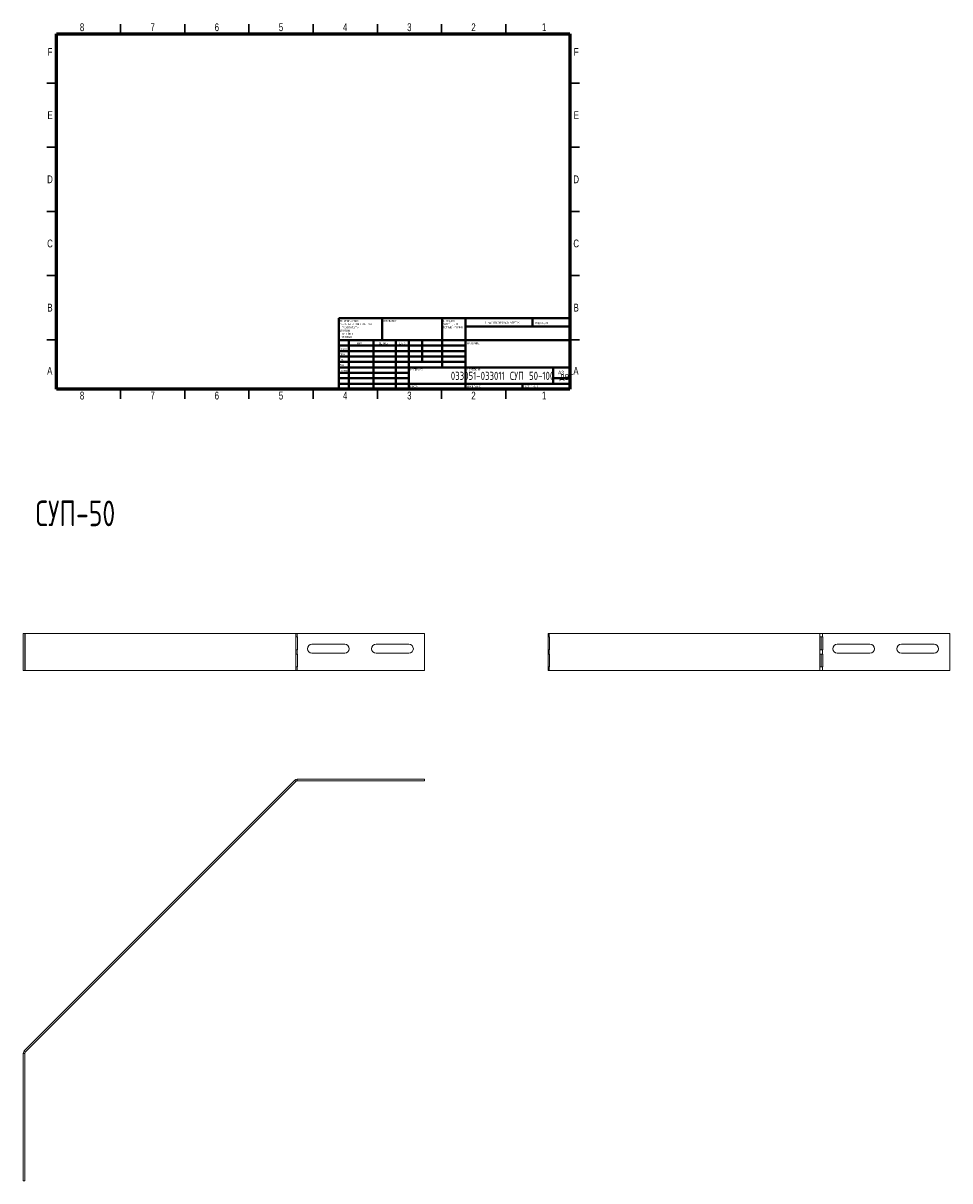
# Model space of a CAD drawing. Header units: millimetres. Extents: x -17 to 1570, y -1355 to 295.
# Tile 2 of 3: x -16 to 706, y -607 to 295. Entities that reach past the tile are written whole.
import ezdxf

# ---------------------------------------------------------------- set-up
doc = ezdxf.new("R2010")
doc.units = ezdxf.units.MM
doc.styles.add('SLDTEXTSTYLE0', font='TXT', dxfattribs={"width": 0.7, "bigfont": 'bigfont'})
doc.styles.add('SLDTEXTSTYLE1', font='TXT', dxfattribs={"width": 0.75, "bigfont": 'bigfont'})
doc.styles.add('SLDTEXTSTYLE2', font='TXT', dxfattribs={"width": 0.75})
doc.styles.add('SLDTEXTSTYLE3', font='TXT', dxfattribs={"width": 0.681818, "bigfont": 'bigfont'})

# ---------------------------------------------------------------- blocks, each defined once
blk = doc.blocks.new('SW_NOTE_0')
at = {"color": 0, "linetype": 'Continuous', "lineweight": 0, "char_height": 1.5, "attachment_point": 1, "style": 'SLDTEXTSTYLE1'}
for s, insert in [('\\M+18452\\M+18443\\M+1844C\\M+18440\\M+18444\\M+18449\\M+18453\\M+1845D', (0, 1.93)), ('\\M+18448\\M+18440\\M+18454\\M+18452\\M+18445\\M+1844E\\M+18457\\M+1845C \\M+18449', (0, -0.57)), ('\\M+1844F\\M+18452\\M+18453\\M+18451\\M+1845C\\M+18445 \\M+1844B\\M+18451\\M+1844F\\M+1844D\\M+1844B\\M+18449', (0, -3.07))]:
    blk.add_mtext(s, dxfattribs=dict(at, insert=insert))
blk = doc.blocks.new('SW_NOTE_1')
at = {"color": 0, "linetype": 'Continuous', "lineweight": 0, "char_height": 1.5, "attachment_point": 1, "style": 'SLDTEXTSTYLE1'}
for s, insert in [('\\M+18450\\M+1844F \\M+18454\\M+1844D\\M+1844F\\M+1844C\\M+18458\\M+18440\\M+1844E\\M+18449\\M+1845F:', (0, 1.93)), ('\\M+18451\\M+18440\\M+18448\\M+1844D\\M+18445\\M+18451\\M+1845C \\M+18442 \\M+1844D\\M+18449\\M+1844C\\M+1844C\\M+18449\\M+1844D\\M+18445\\M+18453\\M+18451\\M+18440\\M+18456', (0, -0.57)), ('\\M+18459\\M+18445\\M+18451\\M+1844F\\M+18456\\M+1844F\\M+18442\\M+18440\\M+18453\\M+1844F\\M+18452\\M+18453\\M+1845D:', (0, -3.07)), ('\\M+18444\\M+1844F\\M+18450\\M+18454\\M+18452\\M+1844B\\M+18449:', (0, -5.57)), ('\\M+1844C\\M+18449\\M+1844E\\M+18445\\M+1844A\\M+1844E\\M+1845C\\M+18445:', (1.69, -8.07)), ('\\M+18454\\M+18443\\M+1844C\\M+1844F\\M+18442\\M+1845C\\M+18445:', (1.69, -10.57))]:
    blk.add_mtext(s, dxfattribs=dict(at, insert=insert))

msp = doc.modelspace()

# ---------------------------------------------------------------- linework, layer by layer
at = {"color": 7, "linetype": 'Continuous', "lineweight": 30}
for p, q in [((60, 287), (60, 294.5)), ((110, 287), (110, 294.5)), ((160, 287), (160, 294.5)), ((210, 287), (210, 294.5)), ((210, 294.5), (210, 287)), ((260, 287), (260, 294.5)), ((310, 287), (310, 294.5)), ((360, 287), (360, 294.5)), ((10, 248.5), (2.5, 248.5)), ((410, 248.5), (417.5, 248.5)), ((10, 198.5), (2.5, 198.5)), ((410, 198.5), (417.5, 198.5)), ((10, 148.5), (2.5, 148.5)), ((2.5, 148.5), (10, 148.5)), ((410, 148.5), (417.5, 148.5)), ((417.5, 148.5), (410, 148.5)), ((10, 98.5), (2.5, 98.5)), ((410, 98.5), (417.5, 98.5)), ((10, 48.5), (2.5, 48.5)), ((410, 48.5), (417.5, 48.5)), ((60, 10), (60, 2.5)), ((110, 10), (110, 2.5)), ((160, 10), (160, 2.5)), ((210, 10), (210, 2.5)), ((210, 2.5), (210, 10)), ((260, 10), (260, 2.5)), ((310, 10), (310, 2.5)), ((360, 10), (360, 2.5))]:
    msp.add_line(p, q, dxfattribs=at)
at = {"color": 7, "linetype": 'Continuous', "lineweight": 60}
for p, q in [((10, 10), (10, 287)), ((10, 287), (410, 287)), ((410, 287), (410, 10)), ((410, 10), (10, 10))]:
    msp.add_line(p, q, dxfattribs=at)
at = {"color": 7, "linetype": 'Continuous', "lineweight": 40}
for p, q in [((230, 65.25), (410, 65.25)), ((230, 65.25), (230, 10)), ((263.8, 48.25), (263.8, 65.25)), ((310.6, 65.25), (310.6, 27)), ((328.8, 65.25), (328.8, 10)), ((380.8, 58.88), (380.8, 65.25)), ((410, 58.88), (328.8, 58.88)), ((410, 48.25), (230, 48.25)), ((237.8, 48.25), (237.8, 10)), ((256.99, 48.25), (256.99, 10)), ((274.4, 48.25), (274.4, 10)), ((284.6, 10), (284.6, 48.25)), ((295, 31.25), (295, 48.25)), ((328.8, 44), (230, 44)), ((328.8, 39.75), (230, 39.75)), ((328.8, 35.5), (230, 35.5)), ((328.8, 31.25), (230, 31.25)), ((284.6, 27), (230, 27)), ((284.6, 22.75), (230, 22.75)), ((284.6, 18.5), (230, 18.5)), ((284.6, 27), (410, 27)), ((397, 14.25), (397, 27)), ((410, 18.5), (397, 18.5)), ((230, 14.25), (410, 14.25)), ((373, 10), (373, 14.25))]:
    msp.add_line(p, q, dxfattribs=at)
at = {"color": 7, "linetype": 'Continuous', "lineweight": 15}
for p, q in [((-15.97, -209.24), (-15.97, -180.24)), ((-15.97, -180.24), (-14.77, -180.24)), ((-14.77, -209.24), (-14.77, -180.24)), ((-14.77, -180.24), (-14.33, -180.24)), ((-14.33, -182.99), (-14.33, -180.24)), ((-14.33, -180.24), (196.57, -180.24)), ((196.57, -182.99), (196.57, -180.24)), ((196.57, -180.24), (197.63, -180.24)), ((197.63, -182.99), (197.63, -180.24)), ((197.63, -180.24), (296.8, -180.24)), ((296.8, -180.24), (296.8, -209.24)), ((393.21, -182.99), (393.21, -180.24)), ((394.01, -180.24), (393.21, -180.24)), ((394.01, -182.99), (394.01, -180.24)), ((604.9, -180.24), (394.01, -180.24)), ((604.9, -182.99), (604.9, -180.24)), ((606.81, -180.24), (604.9, -180.24)), ((606.81, -182.99), (606.81, -180.24)), ((706.08, -180.24), (606.81, -180.24)), ((706.08, -209.24), (706.08, -180.24)), ((-14.33, -182.99), (-14.77, -182.99)), ((-14.33, -182.99), (-14.28, -182.99)), ((-14.28, -182.99), (-14.28, -192.99)), ((196.44, -182.99), (196.57, -182.99)), ((196.44, -192.99), (196.44, -182.99)), ((197.63, -182.99), (196.57, -182.99)), ((197.63, -182.99), (197.8, -182.99)), ((197.8, -182.99), (197.8, -192.99)), ((209.05, -188.74), (234.55, -188.74)), ((259.05, -188.74), (284.55, -188.74)), ((393.21, -182.99), (394.01, -182.99)), ((393.21, -182.99), (393.21, -192.99)), ((394.13, -182.99), (394.01, -182.99)), ((394.13, -192.99), (394.13, -182.99)), ((604.9, -182.99), (604.85, -182.99)), ((604.85, -182.99), (604.85, -192.99)), ((604.9, -182.99), (606.81, -182.99)), ((605.7, -182.99), (605.7, -192.99)), ((607.08, -182.99), (606.81, -182.99)), ((607.08, -192.99), (607.08, -182.99)), ((643.83, -188.74), (618.33, -188.74)), ((693.83, -188.74), (668.33, -188.74)), ((-14.77, -192.99), (-14.33, -192.99)), ((-14.33, -196.32), (-14.77, -196.32)), ((-14.33, -196.32), (-14.33, -192.99)), ((-14.28, -192.99), (-14.33, -192.99)), ((-14.33, -196.32), (-14.28, -196.32)), ((-14.28, -196.32), (-14.28, -206.32)), ((196.57, -192.99), (196.44, -192.99)), ((196.44, -196.32), (196.57, -196.32)), ((196.44, -206.32), (196.44, -196.32)), ((196.57, -196.32), (196.57, -192.99)), ((196.57, -192.99), (197.63, -192.99)), ((197.63, -196.32), (196.57, -196.32)), ((197.63, -196.32), (197.63, -192.99)), ((197.8, -192.99), (197.63, -192.99)), ((197.63, -196.32), (197.8, -196.32)), ((197.8, -196.32), (197.8, -206.32)), ((234.55, -195.74), (209.05, -195.74)), ((284.55, -195.74), (259.05, -195.74)), ((393.21, -196.32), (393.21, -192.99)), ((394.01, -192.99), (393.21, -192.99)), ((393.21, -196.32), (394.01, -196.32)), ((393.21, -196.32), (393.21, -206.32)), ((394.01, -196.32), (394.01, -192.99)), ((394.01, -192.99), (394.13, -192.99)), ((394.13, -196.32), (394.01, -196.32)), ((394.13, -206.32), (394.13, -196.32)), ((604.85, -192.99), (604.9, -192.99)), ((604.9, -196.32), (604.85, -196.32)), ((604.85, -196.32), (604.85, -206.32)), ((604.9, -196.32), (604.9, -192.99)), ((606.81, -192.99), (604.9, -192.99)), ((604.9, -196.32), (606.81, -196.32)), ((605.7, -196.32), (605.7, -206.32)), ((606.81, -196.32), (606.81, -192.99)), ((606.81, -192.99), (607.08, -192.99)), ((607.08, -196.32), (606.81, -196.32)), ((607.08, -206.32), (607.08, -196.32)), ((618.33, -195.74), (643.83, -195.74)), ((668.33, -195.74), (693.83, -195.74)), ((-14.77, -206.32), (-14.33, -206.32)), ((-14.33, -209.24), (-14.33, -206.32)), ((-14.28, -206.32), (-14.33, -206.32)), ((196.57, -206.32), (196.44, -206.32)), ((196.57, -209.24), (196.57, -206.32)), ((196.57, -206.32), (197.63, -206.32)), ((197.63, -209.24), (197.63, -206.32)), ((197.8, -206.32), (197.63, -206.32)), ((393.21, -209.24), (393.21, -206.32)), ((394.01, -206.32), (393.21, -206.32)), ((394.01, -209.24), (394.01, -206.32)), ((394.01, -206.32), (394.13, -206.32)), ((604.85, -206.32), (604.9, -206.32)), ((604.9, -209.24), (604.9, -206.32)), ((606.81, -206.32), (604.9, -206.32)), ((606.81, -209.24), (606.81, -206.32)), ((606.81, -206.32), (607.08, -206.32)), ((-15.97, -209.24), (-14.77, -209.24)), ((-14.33, -209.24), (-14.77, -209.24)), ((196.57, -209.24), (-14.33, -209.24)), ((197.63, -209.24), (196.57, -209.24)), ((296.8, -209.24), (197.63, -209.24)), ((393.21, -209.24), (394.01, -209.24)), ((394.01, -209.24), (604.9, -209.24)), ((604.9, -209.24), (606.81, -209.24)), ((606.81, -209.24), (706.08, -209.24)), ((-15.18, -505.62), (195.72, -294.72)), ((-14.33, -506.47), (196.57, -295.57)), ((195.72, -294.72), (196.57, -295.57)), ((197.63, -293.93), (197.63, -295.13)), ((197.63, -293.93), (296.8, -293.93)), ((197.63, -295.13), (296.8, -295.13)), ((296.8, -293.93), (296.8, -295.13)), ((-15.97, -507.53), (-14.77, -507.53)), ((-15.97, -606.8), (-15.97, -507.53)), ((-15.18, -505.62), (-14.33, -506.47)), ((-14.77, -606.8), (-14.77, -507.53)), ((-15.97, -606.8), (-14.77, -606.8))]:
    msp.add_line(p, q, dxfattribs=at)
for centre, radius, start, end in [((209.05, -192.24), 3.5, 90, 270), ((234.55, -192.24), 3.5, 270, 90), ((259.05, -192.24), 3.5, 90, 270), ((284.55, -192.24), 3.5, 270, 90), ((618.33, -192.24), 3.5, 90, 270), ((643.83, -192.24), 3.5, 270, 90), ((668.33, -192.24), 3.5, 90, 270), ((693.83, -192.24), 3.5, 270, 90), ((197.63, -296.63), 2.7, 90, 135), ((197.63, -296.63), 1.5, 90, 135), ((-13.27, -507.53), 2.7, 135, 180), ((-13.27, -507.53), 1.5, 135, 180)]:
    msp.add_arc(centre, radius, start, end, dxfattribs=at)

# ---------------------------------------------------------------- block references
at = {"color": 7, "linetype": 'Continuous', "lineweight": 0}
for name, p in [('SW_NOTE_1', (230.59, 61.99)), ('SW_NOTE_0', (311.31, 62.07))]:
    msp.add_blockref(name, p, dxfattribs=at)

# ---------------------------------------------------------------- texts
for s, insert, char_height, attachment_point, style in [('8', (29.94, 295.11), 6.1, 2, 'SLDTEXTSTYLE2'), ('7', (84.94, 295.11), 6.1, 2, 'SLDTEXTSTYLE2'), ('6', (134.94, 295.11), 6.1, 2, 'SLDTEXTSTYLE2'), ('5', (184.94, 295.11), 6.1, 2, 'SLDTEXTSTYLE2'), ('4', (234.94, 295.11), 6.1, 2, 'SLDTEXTSTYLE2'), ('3', (284.94, 295.11), 6.1, 2, 'SLDTEXTSTYLE2'), ('2', (334.94, 295.11), 6.1, 2, 'SLDTEXTSTYLE2'), ('1', (389.94, 295.11), 6.1, 2, 'SLDTEXTSTYLE2'), ('F', (4.94, 275.86), 6.1, 2, 'SLDTEXTSTYLE2'), ('F', (414.94, 275.86), 6.1, 2, 'SLDTEXTSTYLE2'), ('E', (5.01, 226.61), 6.1, 2, 'SLDTEXTSTYLE2'), ('E', (415.01, 226.61), 6.1, 2, 'SLDTEXTSTYLE2'), ('D', (4.93, 176.61), 6.1, 2, 'SLDTEXTSTYLE2'), ('D', (414.93, 176.61), 6.1, 2, 'SLDTEXTSTYLE2'), ('C', (4.94, 126.61), 6.1, 2, 'SLDTEXTSTYLE2'), ('C', (414.94, 126.61), 6.1, 2, 'SLDTEXTSTYLE2'), ('B', (4.95, 76.61), 6.1, 2, 'SLDTEXTSTYLE2'), ('B', (414.95, 76.61), 6.1, 2, 'SLDTEXTSTYLE2'), ('\\M+1844F\\M+18441\\M+18451\\M+18440\\M+18441\\M+1844F\\M+18453\\M+1844B\\M+18440:', (264.37, 63.92), 1.5, 1, 'SLDTEXTSTYLE1'), ('\\M+1844E\\M+18445 \\M+1844D\\M+18440\\M+18452\\M+18459\\M+18453\\M+18440\\M+18441\\M+18449\\M+18451\\M+1844F\\M+18442\\M+18440\\M+18453\\M+1845D \\M+18458\\M+18445\\M+18451\\M+18453\\M+18445\\M+18447', (342.61, 62.53), 1.5, 1, 'SLDTEXTSTYLE1'), ('\\M+18451\\M+18445\\M+18444\\M+18440\\M+1844B\\M+18457\\M+18449\\M+18460', (383.33, 62.33), 1.5, 1, 'SLDTEXTSTYLE1'), ('\\M+18449\\M+1844D\\M+18460', (244.32, 46.5), 1.5, 1, 'SLDTEXTSTYLE1'), ('\\M+18450\\M+1844F\\M+18444\\M+18450\\M+18449\\M+18452\\M+1845D', (260.03, 46.56), 1.5, 1, 'SLDTEXTSTYLE1'), ('\\M+18444\\M+18440\\M+18453\\M+18440', (277.21, 46.58), 1.5, 1, 'SLDTEXTSTYLE1'), ('\\M+1844E\\M+18440\\M+18448\\M+18442\\M+18440\\M+1844E\\M+18449\\M+18445:', (330.07, 46.58), 1.5, 1, 'SLDTEXTSTYLE1'), ('\\M+18451\\M+18470\\M+18478\\M+18482\\M+18470\\M+18471.', (230.21, 42.43), 1.5, 1, 'SLDTEXTSTYLE1'), ('\\M+18450\\M+18482\\M+18480\\M+18472.', (230.41, 38.15), 1.5, 1, 'SLDTEXTSTYLE1'), ('A', (4.76, 27.36), 6.1, 2, 'SLDTEXTSTYLE2'), ('\\M+18454\\M+18484\\M+18472.', (230.4, 34.06), 1.5, 1, 'SLDTEXTSTYLE1'), ('\\M+1844D\\M+18470\\M+1848A.', (230.46, 29.73), 1.5, 1, 'SLDTEXTSTYLE1'), ('A', (414.76, 27.36), 6.1, 2, 'SLDTEXTSTYLE2'), ('\\M+18453.\\M+1847B\\M+18480\\M+1847E\\M+18484\\M+18482', (230.67, 25.35), 1.5, 1, 'SLDTEXTSTYLE1'), ('033051-033011 \\M+18452\\M+18454\\M+18450 50-100 \\M+18474\\M+18472\\M+18473', (364.94, 23.61), 6.35, 2, 'SLDTEXTSTYLE1'), ('\\M+1844D\\M+18440\\M+18453\\M+18445\\M+18451\\M+18449\\M+18440\\M+1844C:', (285.65, 25.99), 1.5, 1, 'SLDTEXTSTYLE1'), ('\\M+18458\\M+18445\\M+18451\\M+18453\\M+18445\\M+18447 \\M+18782:', (330.37, 25.99), 1.5, 1, 'SLDTEXTSTYLE1'), ('A3', (400.87, 24.41), 2.91, 1, 'SLDTEXTSTYLE2'), ('\\M+1844D\\M+18440\\M+18452\\M+18452\\M+18440:', (285.62, 12.95), 1.4986, 1, 'SLDTEXTSTYLE1'), ('\\M+1844D\\M+18440\\M+18452\\M+18459\\M+18453\\M+18440\\M+18441:1:1', (330.07, 12.9), 1.5, 1, 'SLDTEXTSTYLE1'), ('\\M+1844C\\M+18449\\M+18452\\M+18453 1 \\M+18449\\M+18448 1', (374.48, 12.9), 1.5, 1, 'SLDTEXTSTYLE3'), ('8', (29.94, 8.11), 6.1, 2, 'SLDTEXTSTYLE2'), ('7', (84.94, 8.11), 6.1, 2, 'SLDTEXTSTYLE2'), ('6', (134.94, 8.11), 6.1, 2, 'SLDTEXTSTYLE2'), ('5', (184.94, 8.11), 6.1, 2, 'SLDTEXTSTYLE2'), ('4', (234.94, 8.11), 6.1, 2, 'SLDTEXTSTYLE2'), ('3', (284.94, 8.11), 6.1, 2, 'SLDTEXTSTYLE2'), ('2', (334.94, 8.11), 6.1, 2, 'SLDTEXTSTYLE2'), ('1', (389.94, 8.11), 6.1, 2, 'SLDTEXTSTYLE2'), ('\\M+18452\\M+18454\\M+18450-50', (-6.35, -76.74), 20, 1, 'SLDTEXTSTYLE0')]:
    msp.add_mtext(s, dxfattribs=dict(at, insert=insert, char_height=char_height, attachment_point=attachment_point, style=style))

doc.saveas('drawing.dxf')
